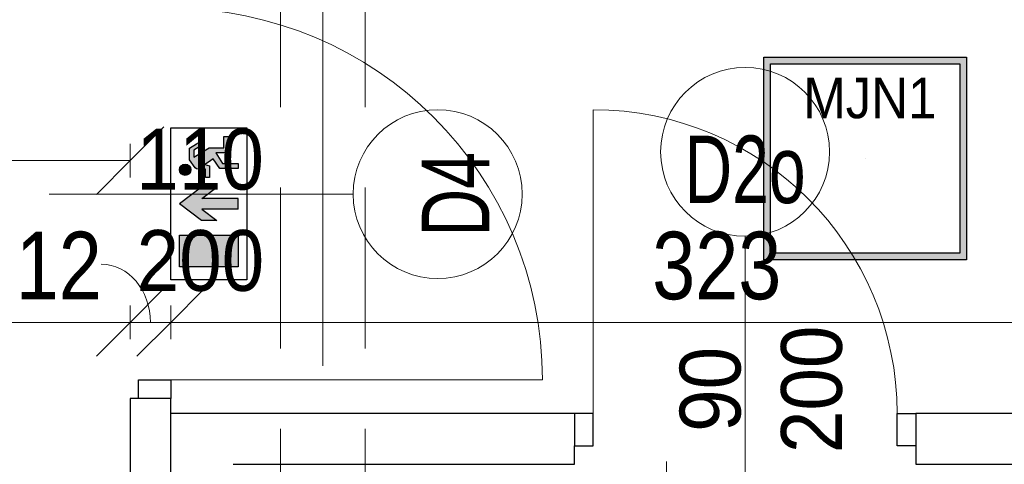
# Model space of a CAD drawing. Header units: centimetres. Extents: x -1631 to 21770, y -8842 to 3590.
# Tile 123 of 142: x 498 to 789, y 1172 to 1304. Entities that reach past the tile are written whole.
import ezdxf

# ---------------------------------------------------------------- set-up
doc = ezdxf.new("R2010")
doc.units = ezdxf.units.CM
doc.linetypes.add('Oś', pattern=[222.25, 127, -31.75, 31.75, -31.75])
doc.linetypes.add('Ukryte', pattern=[71.438, 47.625, -23.813])
for name, color, linetype, lineweight in [('A-ANNO-DIMS', 211, 'Continuous', 13), ('A-ANNO-DIMS-100', 211, 'Continuous', 13), ('A-ANNO-NOTE', 131, 'Continuous', 9), ('A-AREA-IDEN', 2, 'Continuous', 13), ('A-DETL-GENF', 92, 'Continuous', 9), ('A-DETL-HDLN', 90, 'Ukryte', 9), ('A-DETL-MEDM', 33, 'Continuous', 13), ('A-DOOR', 31, 'Continuous', 13), ('A-WALL', 113, 'Continuous', 13), ('S-GRID', 1, 'Continuous', 13)]:
    doc.layers.add(name, color=color, linetype=linetype, lineweight=lineweight)
doc.layers.add('E_oprawy', color=12, linetype='Continuous')
doc.styles.add('Arial', font='arial.ttf', dxfattribs={"width": 0.9, "height": 18})
doc.styles.add('Arial Narrow_5', font='ARIALN.TTF', dxfattribs={"height": 20})
doc.styles.add('Arial_1', font='arial.ttf', dxfattribs={"width": 0.7, "height": 20})
doc.dimstyles.new('Diagonal_1_100__0__wewnętrzne', dxfattribs={"dimscale": 30.48, "dimtxt": 20.468619, "dimasz": 0.656168, "dimexe": 0.164042, "dimexo": 0.0625, "dimgap": 0.032808, "dimtad": 1, "dimdec": 0, "dimdsep": 46, "dimtxsty": 'Arial Narrow_5', "dimblk1": 'OBLIQUE', "dimblk2": 'OBLIQUE', "dimsah": 1, "dimcen": 0.09, "dimazin": 0, "dimtfac": 1, "dimtdec": 4, "dimtix": 1, "dimtmove": 0, "dimatfit": 3, "dimfxl": 0, "dimtvp": 1, "dimtolj": 1, "dimtzin": 0, "dimarcsym": 0})
doc.dimstyles.new('Diagonal_1_100__0__wewnętrzne_1', dxfattribs={"dimscale": 30.48, "dimtxt": 20.468619, "dimasz": 0.656168, "dimexe": 0.164042, "dimexo": 0.0625, "dimgap": 0.032808, "dimtad": 1, "dimdec": 0, "dimdsep": 46, "dimtxsty": 'Arial Narrow_5', "dimblk1": 'OBLIQUE', "dimblk2": 'OBLIQUE', "dimsah": 1, "dimcen": 0.09, "dimazin": 0, "dimtfac": 1, "dimtdec": 4, "dimtix": 1, "dimtmove": 1, "dimatfit": 3, "dimfxl": 0, "dimtvp": 1, "dimtolj": 1, "dimtzin": 0, "dimarcsym": 0})

# ---------------------------------------------------------------- blocks, each defined once
blk = doc.blocks.new('DRZWI 1S - automatyczna etykieta - Drzwi 90 _łazienkowe_-2364283-6_piętro IV __13_80 m_ - stan projektowany')
at = {"layer": 'A-DETL-GENF'}
for p, q in [((-50.5, 2), (-45, 2)), ((-50.5, -7.5), (-50.5, 2)), ((-45, 2), (-45, -7.5)), ((45, 2), (50.5, 2)), ((45, -7.5), (45, 2)), ((50.5, 2), (50.5, -7.5)), ((-45, -7.5), (-50.5, -7.5)), ((50.5, -7.5), (45, -7.5))]:
    blk.add_line(p, q, dxfattribs=at)
at = {"layer": 'A-DETL-MEDM', "lineweight": 25}
for p, q in [((-50.5, -7.5), (-50.5, 2)), ((-50.5, 2), (-45, 2)), ((-45, 2), (-45, -7.5)), ((45, 2), (45, -7.5)), ((50.5, 2), (45, 2)), ((50.5, -7.5), (50.5, 2)), ((-45, -7.5), (-50.5, -7.5)), ((45, -7.5), (50.5, -7.5))]:
    blk.add_line(p, q, dxfattribs=at)
at = {"layer": 'A-DOOR'}
blk.add_line((45, -7.5), (45, -97.5), dxfattribs=at)
blk.add_arc((45, -7.5), 90, 180, 270, dxfattribs=at)
blk = doc.blocks.new('DRZWI 1S - automatyczna etykieta - Drzwi 110-2388104-6_piętro IV __13_80 m_ - stan projektowany')
at = {"layer": 'A-DETL-GENF'}
for p, q in [((-60.5, 6), (-60.5, -3.5)), ((-55, 6), (-60.5, 6)), ((-55, -3.5), (-55, 6)), ((60.5, 6), (55, 6)), ((55, 6), (55, -3.5)), ((60.5, -3.5), (60.5, 6)), ((-60.5, -3.5), (-55, -3.5)), ((55, -3.5), (60.5, -3.5))]:
    blk.add_line(p, q, dxfattribs=at)
at = {"layer": 'A-DETL-MEDM', "lineweight": 25}
for p, q in [((-55, 6), (-60.5, 6)), ((-60.5, 6), (-60.5, -3.5)), ((-55, -3.5), (-55, 6)), ((55, -3.5), (55, 6)), ((55, 6), (60.5, 6)), ((60.5, 6), (60.5, -3.5)), ((-60.5, -3.5), (-55, -3.5)), ((60.5, -3.5), (55, -3.5))]:
    blk.add_line(p, q, dxfattribs=at)
at = {"layer": 'A-DOOR'}
blk.add_line((55, 6), (55, 116), dxfattribs=at)
blk.add_arc((55, 6), 110, 90, 180, dxfattribs=at)
blk = doc.blocks.new('DIMBLOCK106-6_piętro IV __13_80 m_ - stan projektowany')
at = {"layer": 'A-ANNO-DIMS-100', "transparency": 16777216}
for p, q in [((542.38, 1214.34), (552.38, 1224.34)), ((865.38, 1214.34), (875.38, 1224.34)), ((542.38, 1209.34), (542.38, 1219.34)), ((865.38, 1209.34), (865.38, 1219.34)), ((542.38, 1214.34), (532.38, 1204.34)), ((865.38, 1214.34), (542.38, 1214.34)), ((542.38, 1214.34), (542.38, 1209.34)), ((865.38, 1214.34), (855.38, 1204.34)), ((865.38, 1214.34), (865.38, 1209.34))]:
    blk.add_line(p, q, dxfattribs=at)
at = {"layer": 'A-ANNO-DIMS-100', "color": 0, "transparency": 16777216, "insert": (684.87, 1241.19), "char_height": 20, "width": 45.6158, "attachment_point": 1, "line_spacing_factor": 0.974696, "style": 'Arial Narrow_5'}
blk.add_mtext('323', dxfattribs=at)
blk = doc.blocks.new('_Oblique')
at = {"color": 0, "linetype": 'ByBlock', "lineweight": -2}
blk.add_line((-0.5, -0.5), (0.5, 0.5), dxfattribs=at)
blk = doc.blocks.new('DIMBLOCK107-6_piętro IV __13_80 m_ - stan projektowany')
at = {"layer": 'A-ANNO-DIMS-100', "transparency": 16777216}
for p, q in [((530.38, 1214.34), (540.38, 1224.34)), ((542.38, 1214.34), (552.38, 1224.34)), ((530.38, 1209.34), (530.38, 1219.34)), ((542.38, 1209.34), (542.38, 1219.34)), ((530.38, 1214.34), (520.38, 1204.34)), ((542.38, 1214.34), (530.38, 1214.34)), ((530.38, 1214.34), (530.38, 1209.34)), ((542.38, 1214.34), (532.38, 1204.34)), ((542.38, 1214.34), (542.38, 1209.34))]:
    blk.add_line(p, q, dxfattribs=at)
blk.add_ellipse((521.83, 1214.34), major_axis=(0, 17.24), ratio=0.843549, start_param=4.712389, end_param=6.283185, dxfattribs=at)
at = {"layer": 'A-ANNO-DIMS-100', "color": 0, "transparency": 16777216, "insert": (496.49, 1241.19), "char_height": 20, "width": 30.4105, "attachment_point": 1, "line_spacing_factor": 0.974696, "style": 'Arial Narrow_5'}
blk.add_mtext('12', dxfattribs=at)
blk = doc.blocks.new('DIMBLOCK108-6_piętro IV __13_80 m_ - stan projektowany')
at = {"layer": 'A-ANNO-DIMS-100', "transparency": 16777216}
for p, q in [((-555.62, 1214.34), (-545.62, 1224.34)), ((530.38, 1214.34), (540.38, 1224.34)), ((-555.62, 1209.34), (-555.62, 1219.34)), ((530.38, 1209.34), (530.38, 1219.34)), ((-555.62, 1214.34), (-565.62, 1204.34)), ((530.38, 1214.34), (-555.62, 1214.34)), ((-555.62, 1214.34), (-555.62, 1209.34)), ((530.38, 1214.34), (520.38, 1204.34)), ((530.38, 1214.34), (530.38, 1209.34))]:
    blk.add_line(p, q, dxfattribs=at)
at = {"layer": 'A-ANNO-DIMS-100', "color": 0, "transparency": 16777216, "insert": (-37.97, 1241.19), "char_height": 20, "width": 60.821, "attachment_point": 1, "line_spacing_factor": 0.974696, "style": 'Arial Narrow_5'}
blk.add_mtext('1086', dxfattribs=at)
blk = doc.blocks.new('DIMBLOCK134-6_piętro IV __13_80 m_ - stan projektowany')
at = {"layer": 'A-ANNO-DIMS-100', "transparency": 16777216}
for p, q in [((297.38, 1262.25), (307.38, 1272.25)), ((530.38, 1262.25), (540.38, 1272.25)), ((297.38, 1257.25), (297.38, 1267.25)), ((530.38, 1257.25), (530.38, 1267.25)), ((297.38, 1262.25), (287.38, 1252.25)), ((530.38, 1262.25), (297.38, 1262.25)), ((297.38, 1262.25), (297.38, 1257.25)), ((530.38, 1262.25), (520.38, 1252.25)), ((530.38, 1262.25), (530.38, 1257.25))]:
    blk.add_line(p, q, dxfattribs=at)
at = {"layer": 'A-ANNO-DIMS-100', "color": 0, "transparency": 16777216, "insert": (394.87, 1289.09), "char_height": 20, "width": 45.6158, "attachment_point": 1, "line_spacing_factor": 0.974696, "style": 'Arial Narrow_5'}
blk.add_mtext('233', dxfattribs=at)
blk = doc.blocks.new('METKA_POMIESZCZENIA2 - Rozbudowana krótka - bez ramki-2403173-6_piętro IV __13_80 m_ - stan projektowany')
at = {"layer": 'A-AREA-IDEN'}
for p, q in [((0, 0.425), (0, 0)), ((0.0976, 0), (-0.8, 0)), ((-0.8, 0), (0.8, 0)), ((0, 0), (0, -0.425))]:
    blk.add_line(p, q, dxfattribs=at)
blk = doc.blocks.new('MJN1')
at = {"layer": 'E_oprawy', "linetype": 'ByBlock'}
h = blk.add_hatch(color=256, dxfattribs=at)
h.paths.add_polyline_path([(-30, -30), (-30, 30), (30, 30), (30, -30)])
h.paths.add_polyline_path([(-28, -28), (-28, 28), (28, 28), (28, -28)], flags=16)
for points in [[(-30, -30), (-30, 30), (30, 30), (30, -30)], [(-28, -28), (-28, 28), (28, 28), (28, -28)]]:
    blk.add_lwpolyline(points, close=True, dxfattribs=at)
blk.add_circle((0, 0), 0.0000001, dxfattribs=at)
at = {"layer": 'E_oprawy', "color": 4, "style": 'Arial', "width": 0.9}
blk.add_text('MJN1', height=12, dxfattribs=at).set_placement((-18.29, 11.9))
blk = doc.blocks.new('EW_W_GORE')
at = {"layer": 'E_oprawy'}
for points in [[(431.95, 125.13), (425.73, 125.13), (425.73, 113.58), (431.95, 113.58)], [(438.17, 125.13), (434.88, 120.79), (434.88, 117.78), (437.1, 120.71), (437.1, 113.58), (439.24, 113.58), (439.24, 120.71), (441.46, 117.78), (441.46, 120.79)], [(446.02, 124.01, 1), (443.78, 124.01, 1)], [(447.38, 122.28), (448.73, 122.28), (449.62, 120.89), (450.3, 121.32), (450.01, 121.78), (449.13, 123.14), (446.83, 123.14), (445.25, 122.06), (445.1, 121.75), (444.98, 120), (443.37, 120), (443.37, 119.23), (445.7, 119.23), (445.95, 120.1), (446.4, 119.43), (447.05, 118.48), (445.13, 117.18), (445.13, 113.58), (446.14, 113.58), (446.14, 116.64), (448.23, 117.98), (448.23, 115.45), (451.45, 115.46), (451.45, 116.38), (449.24, 116.38), (449.24, 119.27)]]:
    blk.add_hatch(color=3, dxfattribs=at).paths.add_polyline_path(points)
at = {"layer": 'E_oprawy', "color": 3}
for p, q in [((425.73, 125.13), (431.95, 125.13)), ((425.73, 113.58), (425.73, 125.13)), ((431.95, 125.13), (431.95, 113.58)), ((434.88, 120.79), (438.17, 125.13)), ((441.46, 120.79), (438.17, 125.13)), ((445.25, 122.06), (446.83, 123.14)), ((446.83, 123.14), (449.13, 123.14)), ((449.13, 123.14), (450.01, 121.78)), ((434.88, 117.78), (434.88, 120.79)), ((437.1, 120.71), (434.88, 117.78)), ((437.1, 113.58), (437.1, 120.71)), ((439.24, 113.58), (439.24, 120.71)), ((439.24, 120.71), (441.46, 117.78)), ((441.46, 117.78), (441.46, 120.79)), ((444.98, 120), (445.1, 121.75)), ((445.1, 121.75), (445.25, 122.06)), ((448.73, 122.28), (447.38, 122.28)), ((447.38, 122.28), (449.24, 119.27)), ((449.62, 120.89), (448.73, 122.28)), ((450.3, 121.32), (449.62, 120.89)), ((450.01, 121.78), (450.3, 121.32)), ((443.37, 119.23), (443.37, 120)), ((443.37, 120), (444.98, 120)), ((445.7, 119.23), (443.37, 119.23)), ((445.95, 120.1), (445.7, 119.23)), ((446.4, 119.43), (445.95, 120.1)), ((447.05, 118.48), (446.4, 119.43)), ((449.24, 119.27), (449.24, 116.38)), ((445.13, 117.18), (447.05, 118.48)), ((445.13, 113.58), (445.13, 117.18)), ((448.23, 117.98), (446.14, 116.64)), ((446.14, 116.64), (446.14, 113.58)), ((448.23, 115.45), (448.23, 117.98)), ((451.45, 115.46), (448.23, 115.45)), ((449.24, 116.38), (451.45, 116.38)), ((451.45, 116.38), (451.45, 115.46)), ((431.95, 113.58), (425.73, 113.58)), ((437.1, 113.58), (439.24, 113.58)), ((446.14, 113.58), (445.13, 113.58))]:
    blk.add_line(p, q, dxfattribs=at)
blk.add_lwpolyline([(423.17, 126.85), (453.17, 126.85), (453.17, 111.85), (423.17, 111.85)], close=True, dxfattribs=at)
blk.add_circle((444.9, 124.01), 1.12, dxfattribs=at)

msp = doc.modelspace()

# ---------------------------------------------------------------- linework, layer by layer
at = {"layer": 'A-ANNO-NOTE', "lineweight": 13}
for p, q in [((506.38, 1252.33), (596.38, 1252.33)), ((506.38, 1252.33), (596.38, 1252.33)), ((712.38, 1149.83), (712.38, 1239.83)), ((712.38, 1149.83), (712.38, 1239.83))]:
    msp.add_line(p, q, dxfattribs=at)
for centre in [(712.38, 1264.83), (621.38, 1252.33)]:
    msp.add_circle(centre, 25, dxfattribs=at)
at = {"layer": 'A-DETL-HDLN'}
for p, q in [((574.88, 420.83), (574.88, 2793.33)), ((599.88, 420.83), (599.88, 2793.33))]:
    msp.add_line(p, q, dxfattribs=at)
at = {"layer": 'A-WALL', "color": 7, "lineweight": 25}
for p, q in [((532.88, 1191.83), (530.38, 1191.83)), ((530.38, 1191.83), (530.38, 1102.83)), ((542.38, 1102.83), (542.38, 1191.83)), ((661.88, 1187.33), (542.38, 1187.33)), ((865.38, 1187.33), (762.88, 1187.33)), ((661.88, 1172.33), (661.88, 1177.83)), ((762.88, 1177.83), (762.88, 1172.33)), ((560.88, 1172.33), (661.88, 1172.33)), ((762.88, 1172.33), (850.38, 1172.33))]:
    msp.add_line(p, q, dxfattribs=at)
at = {"layer": 'S-GRID', "linetype": 'Oś'}
msp.add_line((587.38, 2884.27), (587.38, 27.13), dxfattribs=at)

# ---------------------------------------------------------------- block references
at = {"layer": 'A-AREA-IDEN', "xscale": 99.99999999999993, "yscale": 99.99999999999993, "zscale": 99.99999999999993}
msp.add_blockref('METKA_POMIESZCZENIA2 - Rozbudowana krótka - bez ramki-2403173-6_piętro IV __13_80 m_ - stan projektowany', (689.15, 1130.63), dxfattribs=at)
at = {"layer": 'A-DOOR'}
for name, p, rotation in [('DRZWI 1S - automatyczna etykieta - Drzwi 110-2388104-6_piętro IV __13_80 m_ - stan projektowany', (536.38, 1252.33), 269.9999999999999), ('DRZWI 1S - automatyczna etykieta - Drzwi 90 _łazienkowe_-2364283-6_piętro IV __13_80 m_ - stan projektowany', (712.38, 1179.83), 180)]:
    msp.add_blockref(name, p, dxfattribs=dict(at, rotation=rotation))
at = {"layer": 'E_oprawy'}
msp.add_blockref('MJN1', (747.88, 1262.89), dxfattribs=at)
at = {"layer": 'E_oprawy', "xscale": 1.5, "yscale": 1.5, "zscale": 1.5, "rotation": 90}
msp.add_blockref('EW_W_GORE', (732.66, 592.2), dxfattribs=at)

# ---------------------------------------------------------------- texts
at = {"layer": 'A-ANNO-NOTE', "lineweight": 211, "attachment_point": 5, "line_spacing_factor": 0.936439}
for s, insert, char_height, width, style in [('\\pxqc,t6.35,12.7,19.05,25.4,31.75,38.1,44.45,50.8,57.15,63.5,69.85,76.2,82.55,88.9,95.25,101.6,107.95,114.3,120.65,127,133.35,139.7,146.05,152.4,158.75,165.1,171.45,177.8,184.15,190.5,196.85,203.2;{110}', (551.07, 1262.56), 18, 38.07, 'Arial'), ('\\pxqc,t4.445,8.89,13.335,17.78,22.225,26.67,31.115,35.56,40.005,44.45,48.895,53.34,57.785,62.23,66.675,71.12,75.565,80.01,84.455,88.9,93.345,97.79,102.235,106.68,111.125,115.57,120.015,124.46,128.905,133.35,137.795,142.24;{D2o}', (712.35, 1259.53), 20, 37.03, 'Arial_1'), ('\\pxqc,t6.35,12.7,19.05,25.4,31.75,38.1,44.45,50.8,57.15,63.5,69.85,76.2,82.55,88.9,95.25,101.6,107.95,114.3,120.65,127,133.35,139.7,146.05,152.4,158.75,165.1,171.45,177.8,184.15,190.5,196.85,203.2;{200}', (551.16, 1232.56), 18, 38.07, 'Arial')]:
    msp.add_mtext(s, dxfattribs=dict(at, insert=insert, char_height=char_height, width=width, style=style))
at = {"layer": 'A-ANNO-NOTE', "lineweight": 211, "attachment_point": 5, "rotation": 90, "line_spacing_factor": 0.936439}
for s, insert, char_height, width, style in [('\\pxqc,t4.445,8.89,13.335,17.78,22.225,26.67,31.115,35.56,40.005,44.45,48.895,53.34,57.785,62.23,66.675,71.12,75.565,80.01,84.455,88.9,93.345,97.79,102.235,106.68,111.125,115.57,120.015,124.46,128.905,133.35,137.795,142.24;{D4}', (626.67, 1252.26), 20, 25.97, 'Arial_1'), ('\\pxqc,t6.35,12.7,19.05,25.4,31.75,38.1,44.45,50.8,57.15,63.5,69.85,76.2,82.55,88.9,95.25,101.6,107.95,114.3,120.65,127,133.35,139.7,146.05,152.4,158.75,165.1,171.45,177.8,184.15,190.5,196.85,203.2;{200}', (732.14, 1194.52), 18, 38.07, 'Arial'), ('\\pxqc,t6.35,12.7,19.05,25.4,31.75,38.1,44.45,50.8,57.15,63.5,69.85,76.2,82.55,88.9,95.25,101.6,107.95,114.3,120.65,127,133.35,139.7,146.05,152.4,158.75,165.1,171.45,177.8,184.15,190.5,196.85,203.2;{200}', (732.14, 1194.52), 18, 38.07, 'Arial'), ('\\pxqc,t6.35,12.7,19.05,25.4,31.75,38.1,44.45,50.8,57.15,63.5,69.85,76.2,82.55,88.9,95.25,101.6,107.95,114.3,120.65,127,133.35,139.7,146.05,152.4,158.75,165.1,171.45,177.8,184.15,190.5,196.85,203.2;{90}', (702.14, 1194.52), 18, 25.65, 'Arial')]:
    msp.add_mtext(s, dxfattribs=dict(at, insert=insert, char_height=char_height, width=width, style=style))

# ---------------------------------------------------------------- dimensions: what is measured, and where the dimension line sits
at = {"layer": 'A-ANNO-DIMS'}
for base, p1, p2, override, picture, middle in [((297.38, 1262.25), (530.38, 1257.25), (297.38, 1257.25), {"dimpost": '<>', "dimfxl": 233}, 'DIMBLOCK134-6_piętro IV __13_80 m_ - stan projektowany', (413.88, 1273.46)), ((-555.62, 1214.34), (530.38, 1209.34), (-555.62, 1209.34), {"dimpost": '<>', "dimfxl": 1086}, 'DIMBLOCK108-6_piętro IV __13_80 m_ - stan projektowany', (-12.62, 1225.56)), ((542.38, 1214.34), (865.38, 1209.34), (542.38, 1209.34), {"dimpost": '<>', "dimfxl": 323}, 'DIMBLOCK106-6_piętro IV __13_80 m_ - stan projektowany', (703.88, 1225.56))]:
    dim = msp.add_linear_dim(base=base, p1=p1, p2=p2, dimstyle='Diagonal_1_100__0__wewnętrzne', override=override, dxfattribs=at)
    dim.commit()
    dim.dimension.update_dxf_attribs({"geometry": picture, "text_midpoint": middle})
dim = msp.add_linear_dim(base=(530.38, 1214.34), p1=(542.38, 1209.34), p2=(530.38, 1209.34), dimstyle='Diagonal_1_100__0__wewnętrzne_1', override={"dimpost": '<>', "dimfxl": 12}, dxfattribs=at)
dim.commit()
dim.dimension.update_dxf_attribs({"geometry": 'DIMBLOCK107-6_piętro IV __13_80 m_ - stan projektowany', "text_midpoint": (511.69, 1227.86), "dimtype": 160, "text_rotation": 360})

doc.saveas('drawing.dxf')
